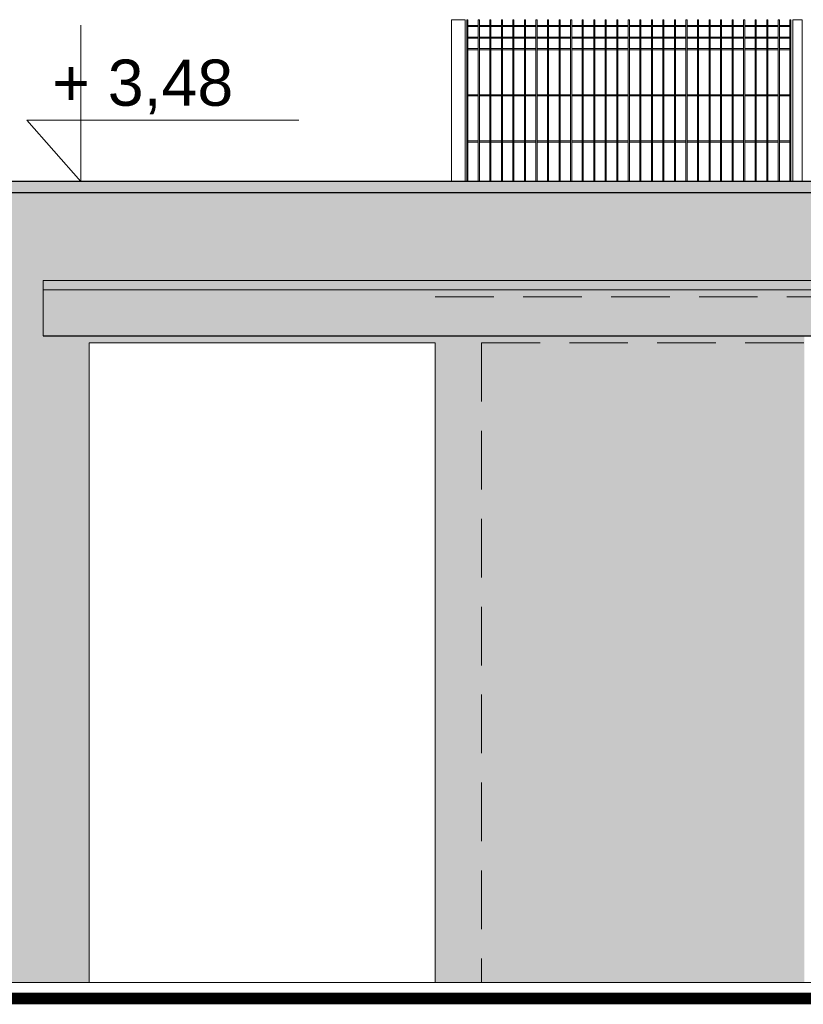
# Model space of a CAD drawing. Header units: millimetres. Extents: x 14041 to 23361, y -6349 to 12956.
# Tile 25 of 106: x 19648 to 19988, y 3650 to 4076. Entities that reach past the tile are written whole.
import ezdxf

# ---------------------------------------------------------------- set-up
doc = ezdxf.new("R2010")
doc.units = ezdxf.units.MM
doc.linetypes.add('KRESKOWA', pattern=[19.05, 12.7, -6.35])
for name, color, linetype, lineweight in [('A-odnośnik', 2, 'Continuous', 9), ('A-ogrodzenie', 6, 'Continuous', 9), ('A-rzędne projektowane', 7, 'Continuous', 20), ('A-wypełnienie', 252, 'Continuous', 9), ('E-obrys', 7, 'Continuous', 9)]:
    doc.layers.add(name, color=color, linetype=linetype, lineweight=lineweight)
doc.styles.add('OP.3', font='arial.ttf', dxfattribs={"height": 16})

msp = doc.modelspace()

# ---------------------------------------------------------------- hatches: boundary and pattern name
at = {"layer": 'A-wypełnienie', "lineweight": 15, "ltscale": 2, "transparency": 33554687}
h = msp.add_hatch(color=252, dxfattribs=at)
h.dxf.hatch_style = 1
h.paths.add_polyline_path([(19674.41, 4006.13), (19627.53, 4006.13), (19627.54, 4001.13), (19628.04, 4001.13), (22273.54, 4001.13), (22273.54, 4006.13), (19835.04, 4006.13), (19723.52, 4006.13)])
h = msp.add_hatch(color=253, dxfattribs=at)
h.dxf.hatch_style = 1
h.paths.add_polyline_path([(19988.04, 3659.13), (19988.04, 3939.18), (19658.04, 3939.18), (19658.04, 3959.18), (19658.04, 3963.18), (20903.04, 3963.18), (20903.04, 3939.18), (20588.04, 3936.18), (20588.04, 3659.13), (20943.62, 3659.13), (20943.62, 3871.13), (21183.62, 3871.13), (21183.62, 3659.13), (21338.04, 3659.13), (21338.04, 3936.18), (21033.04, 3939.18), (21033.04, 3963.18), (22243.04, 3963.18), (22243.04, 3939.18), (22223.04, 3936.18), (22223.04, 3659.13), (22273.04, 3659.13), (22273.04, 4001.13), (19628.04, 4001.13), (19628.04, 3659.13), (19678.04, 3659.13), (19678.04, 3936.18), (19828.04, 3936.18), (19828.04, 3659.13)])
h = msp.add_hatch(color=252, dxfattribs=at)
h.dxf.hatch_style = 1
h.paths.add_polyline_path([(19658.04, 3963.18), (20903.04, 3963.18), (20903.04, 3939.18), (19658.04, 3939.18)])

# ---------------------------------------------------------------- linework, layer by layer
at = {"layer": 'A-odnośnik', "color": 7, "ltscale": 2}
msp.add_line((19723.52, 4006.13), (19627.53, 4006.13), dxfattribs=at)
at = {"layer": 'A-ogrodzenie', "color": 96, "true_color": 0x036808}
for p, q in [((19835.04, 4076.18), (19835.04, 4006.13)), ((19835.04, 4076.18), (19841.04, 4076.18)), ((19836.04, 4076.18), (19836.5, 4076.18)), ((19836.46, 4076.18), (19836.96, 4076.18)), ((19841.04, 4076.18), (19841.04, 4006.13)), ((19841.68, 4006.13), (19841.68, 4076.18)), ((19841.68, 4076.18), (19842.15, 4076.18)), ((19842.15, 4006.13), (19842.15, 4076.18)), ((19842.15, 4073.65), (19846.68, 4073.65)), ((19846.68, 4006.13), (19846.68, 4076.18)), ((19846.68, 4076.18), (19847.15, 4076.18)), ((19847.15, 4006.13), (19847.15, 4076.18)), ((19847.15, 4073.65), (19851.68, 4073.65)), ((19851.68, 4006.13), (19851.68, 4076.18)), ((19851.68, 4076.18), (19852.15, 4076.18)), ((19852.15, 4006.13), (19852.15, 4076.18)), ((19852.15, 4073.65), (19856.68, 4073.65)), ((19856.68, 4006.13), (19856.68, 4076.18)), ((19856.68, 4076.18), (19857.15, 4076.18)), ((19857.15, 4006.13), (19857.15, 4076.18)), ((19857.15, 4073.65), (19861.68, 4073.65)), ((19861.68, 4006.13), (19861.68, 4076.18)), ((19861.68, 4076.18), (19862.15, 4076.18)), ((19862.15, 4006.13), (19862.15, 4076.18)), ((19862.15, 4073.65), (19866.68, 4073.65)), ((19866.68, 4006.13), (19866.68, 4076.18)), ((19866.68, 4076.18), (19867.15, 4076.18)), ((19867.15, 4006.13), (19867.15, 4076.18)), ((19867.15, 4073.65), (19871.68, 4073.65)), ((19871.68, 4006.13), (19871.68, 4076.18)), ((19871.68, 4076.18), (19872.15, 4076.18)), ((19872.15, 4006.13), (19872.15, 4076.18)), ((19872.15, 4073.65), (19876.68, 4073.65)), ((19876.68, 4006.13), (19876.68, 4076.18)), ((19876.68, 4076.18), (19877.15, 4076.18)), ((19877.15, 4006.13), (19877.15, 4076.18)), ((19877.15, 4073.65), (19881.68, 4073.65)), ((19881.68, 4006.13), (19881.68, 4076.18)), ((19881.68, 4076.18), (19882.15, 4076.18)), ((19882.15, 4006.13), (19882.15, 4076.18)), ((19882.15, 4073.65), (19886.68, 4073.65)), ((19886.68, 4006.13), (19886.68, 4076.18)), ((19886.68, 4076.18), (19887.15, 4076.18)), ((19886.68, 4076.18), (19887.15, 4076.18)), ((19887.15, 4006.13), (19887.15, 4076.18)), ((19887.15, 4073.65), (19891.68, 4073.65)), ((19891.68, 4006.13), (19891.68, 4076.18)), ((19892.15, 4076.18), (19891.68, 4076.18)), ((19892.15, 4006.13), (19892.15, 4076.18)), ((19892.15, 4073.65), (19896.68, 4073.65)), ((19896.68, 4006.13), (19896.68, 4076.18)), ((19896.68, 4076.18), (19897.15, 4076.18)), ((19897.15, 4006.13), (19897.15, 4076.18)), ((19897.15, 4073.65), (19901.68, 4073.65)), ((19901.68, 4006.13), (19901.68, 4076.18)), ((19901.68, 4076.18), (19902.15, 4076.18)), ((19902.15, 4006.13), (19902.15, 4076.18)), ((19902.15, 4073.65), (19906.68, 4073.65)), ((19906.68, 4006.13), (19906.68, 4076.18)), ((19906.68, 4076.18), (19907.15, 4076.18)), ((19907.15, 4006.13), (19907.15, 4076.18)), ((19907.15, 4073.65), (19911.68, 4073.65)), ((19911.68, 4006.13), (19911.68, 4076.18)), ((19911.68, 4076.18), (19912.15, 4076.18)), ((19912.15, 4006.13), (19912.15, 4076.18)), ((19912.15, 4073.65), (19916.68, 4073.65)), ((19916.68, 4006.13), (19916.68, 4076.18)), ((19916.68, 4076.18), (19917.15, 4076.18)), ((19917.15, 4006.13), (19917.15, 4076.18)), ((19917.15, 4073.65), (19921.68, 4073.65)), ((19921.68, 4006.13), (19921.68, 4076.18)), ((19921.68, 4076.18), (19922.15, 4076.18)), ((19922.15, 4006.13), (19922.15, 4076.18)), ((19922.15, 4073.65), (19926.68, 4073.65)), ((19926.68, 4006.13), (19926.68, 4076.18)), ((19926.68, 4076.18), (19927.15, 4076.18)), ((19927.15, 4006.13), (19927.15, 4076.18)), ((19927.15, 4073.65), (19931.68, 4073.65)), ((19931.68, 4006.13), (19931.68, 4076.18)), ((19931.68, 4076.18), (19932.15, 4076.18)), ((19932.15, 4006.13), (19932.15, 4076.18)), ((19932.15, 4073.65), (19936.68, 4073.65)), ((19936.68, 4006.13), (19936.68, 4076.18)), ((19936.68, 4076.18), (19937.15, 4076.18)), ((19937.15, 4006.13), (19937.15, 4076.18)), ((19937.15, 4073.65), (19941.68, 4073.65)), ((19941.68, 4006.13), (19941.68, 4076.18)), ((19941.68, 4076.18), (19942.15, 4076.18)), ((19942.15, 4006.13), (19942.15, 4076.18)), ((19942.15, 4073.65), (19946.68, 4073.65)), ((19946.68, 4006.13), (19946.68, 4076.18)), ((19946.68, 4076.18), (19947.15, 4076.18)), ((19947.15, 4006.13), (19947.15, 4076.18)), ((19947.15, 4073.65), (19951.68, 4073.65)), ((19951.68, 4006.13), (19951.68, 4076.18)), ((19951.68, 4076.18), (19952.15, 4076.18)), ((19952.15, 4006.13), (19952.15, 4076.18)), ((19952.15, 4073.65), (19956.68, 4073.65)), ((19956.68, 4006.13), (19956.68, 4076.18)), ((19956.68, 4076.18), (19957.15, 4076.18)), ((19957.15, 4006.13), (19957.15, 4076.18)), ((19957.15, 4073.65), (19961.68, 4073.65)), ((19961.68, 4006.13), (19961.68, 4076.18)), ((19961.68, 4076.18), (19962.15, 4076.18)), ((19962.15, 4006.13), (19962.15, 4076.18)), ((19962.15, 4073.65), (19966.68, 4073.65)), ((19966.68, 4006.13), (19966.68, 4076.18)), ((19966.68, 4076.18), (19967.15, 4076.18)), ((19967.15, 4006.13), (19967.15, 4076.18)), ((19967.15, 4073.65), (19971.68, 4073.65)), ((19971.68, 4006.13), (19971.68, 4076.18)), ((19971.68, 4076.18), (19972.15, 4076.18)), ((19972.15, 4006.13), (19972.15, 4076.18)), ((19972.15, 4073.65), (19976.68, 4073.65)), ((19976.68, 4006.13), (19976.68, 4076.18)), ((19976.68, 4076.18), (19977.15, 4076.18)), ((19977.15, 4006.13), (19977.15, 4076.18)), ((19977.15, 4073.65), (19981.68, 4073.65)), ((19981.68, 4006.13), (19981.68, 4076.18)), ((19981.68, 4076.18), (19982.15, 4076.18)), ((19982.15, 4006.13), (19982.15, 4076.18)), ((19983.04, 4076.18), (19987.04, 4076.18)), ((19983.04, 4076.18), (19983.04, 4006.13)), ((19987.04, 4076.18), (19987.04, 4006.13)), ((19842.15, 4073.18), (19846.68, 4073.18)), ((19847.15, 4073.18), (19851.68, 4073.18)), ((19852.15, 4073.18), (19856.68, 4073.18)), ((19857.15, 4073.18), (19861.68, 4073.18)), ((19862.15, 4073.18), (19866.68, 4073.18)), ((19867.15, 4073.18), (19871.68, 4073.18)), ((19872.15, 4073.18), (19876.68, 4073.18)), ((19877.15, 4073.18), (19881.68, 4073.18)), ((19882.15, 4073.18), (19886.68, 4073.18)), ((19887.15, 4073.18), (19891.68, 4073.18)), ((19892.15, 4073.18), (19896.68, 4073.18)), ((19897.15, 4073.18), (19901.68, 4073.18)), ((19902.15, 4073.18), (19906.68, 4073.18)), ((19907.15, 4073.18), (19911.68, 4073.18)), ((19912.15, 4073.18), (19916.68, 4073.18)), ((19917.15, 4073.18), (19921.68, 4073.18)), ((19922.15, 4073.18), (19926.68, 4073.18)), ((19927.15, 4073.18), (19931.68, 4073.18)), ((19932.15, 4073.18), (19936.68, 4073.18)), ((19937.15, 4073.18), (19941.68, 4073.18)), ((19942.15, 4073.18), (19946.68, 4073.18)), ((19947.15, 4073.18), (19951.68, 4073.18)), ((19952.15, 4073.18), (19956.68, 4073.18)), ((19957.15, 4073.18), (19961.68, 4073.18)), ((19962.15, 4073.18), (19966.68, 4073.18)), ((19967.15, 4073.18), (19971.68, 4073.18)), ((19972.15, 4073.18), (19976.68, 4073.18)), ((19977.15, 4073.18), (19981.68, 4073.18)), ((19842.15, 4068.65), (19846.68, 4068.65)), ((19842.15, 4068.18), (19846.68, 4068.18)), ((19847.15, 4068.65), (19851.68, 4068.65)), ((19847.15, 4068.18), (19851.68, 4068.18)), ((19852.15, 4068.65), (19856.68, 4068.65)), ((19852.15, 4068.18), (19856.68, 4068.18)), ((19857.15, 4068.65), (19861.68, 4068.65)), ((19857.15, 4068.18), (19861.68, 4068.18)), ((19862.15, 4068.65), (19866.68, 4068.65)), ((19862.15, 4068.18), (19866.68, 4068.18)), ((19867.15, 4068.65), (19871.68, 4068.65)), ((19867.15, 4068.18), (19871.68, 4068.18)), ((19872.15, 4068.65), (19876.68, 4068.65)), ((19872.15, 4068.18), (19876.68, 4068.18)), ((19877.15, 4068.65), (19881.68, 4068.65)), ((19877.15, 4068.18), (19881.68, 4068.18)), ((19882.15, 4068.65), (19886.68, 4068.65)), ((19882.15, 4068.18), (19886.68, 4068.18)), ((19887.15, 4068.65), (19891.68, 4068.65)), ((19887.15, 4068.18), (19891.68, 4068.18)), ((19892.15, 4068.65), (19896.68, 4068.65)), ((19892.15, 4068.18), (19896.68, 4068.18)), ((19897.15, 4068.65), (19901.68, 4068.65)), ((19897.15, 4068.18), (19901.68, 4068.18)), ((19902.15, 4068.65), (19906.68, 4068.65)), ((19902.15, 4068.18), (19906.68, 4068.18)), ((19907.15, 4068.65), (19911.68, 4068.65)), ((19907.15, 4068.18), (19911.68, 4068.18)), ((19912.15, 4068.65), (19916.68, 4068.65)), ((19912.15, 4068.18), (19916.68, 4068.18)), ((19917.15, 4068.65), (19921.68, 4068.65)), ((19917.15, 4068.18), (19921.68, 4068.18)), ((19922.15, 4068.65), (19926.68, 4068.65)), ((19922.15, 4068.18), (19926.68, 4068.18)), ((19927.15, 4068.65), (19931.68, 4068.65)), ((19927.15, 4068.18), (19931.68, 4068.18)), ((19932.15, 4068.65), (19936.68, 4068.65)), ((19932.15, 4068.18), (19936.68, 4068.18)), ((19937.15, 4068.65), (19941.68, 4068.65)), ((19937.15, 4068.18), (19941.68, 4068.18)), ((19942.15, 4068.65), (19946.68, 4068.65)), ((19942.15, 4068.18), (19946.68, 4068.18)), ((19947.15, 4068.65), (19951.68, 4068.65)), ((19947.15, 4068.18), (19951.68, 4068.18)), ((19952.15, 4068.65), (19956.68, 4068.65)), ((19952.15, 4068.18), (19956.68, 4068.18)), ((19957.15, 4068.65), (19961.68, 4068.65)), ((19957.15, 4068.18), (19961.68, 4068.18)), ((19962.15, 4068.65), (19966.68, 4068.65)), ((19962.15, 4068.18), (19966.68, 4068.18)), ((19967.15, 4068.65), (19971.68, 4068.65)), ((19967.15, 4068.18), (19971.68, 4068.18)), ((19972.15, 4068.65), (19976.68, 4068.65)), ((19972.15, 4068.18), (19976.68, 4068.18)), ((19977.15, 4068.65), (19981.68, 4068.65)), ((19977.15, 4068.18), (19981.68, 4068.18)), ((19842.15, 4063.65), (19846.68, 4063.65)), ((19842.15, 4063.18), (19846.68, 4063.18)), ((19847.15, 4063.65), (19851.68, 4063.65)), ((19847.15, 4063.18), (19851.68, 4063.18)), ((19852.15, 4063.65), (19856.68, 4063.65)), ((19852.15, 4063.18), (19856.68, 4063.18)), ((19857.15, 4063.65), (19861.68, 4063.65)), ((19857.15, 4063.18), (19861.68, 4063.18)), ((19862.15, 4063.65), (19866.68, 4063.65)), ((19862.15, 4063.18), (19866.68, 4063.18)), ((19867.15, 4063.65), (19871.68, 4063.65)), ((19867.15, 4063.18), (19871.68, 4063.18)), ((19872.15, 4063.65), (19876.68, 4063.65)), ((19872.15, 4063.18), (19876.68, 4063.18)), ((19877.15, 4063.65), (19881.68, 4063.65)), ((19877.15, 4063.18), (19881.68, 4063.18)), ((19882.15, 4063.65), (19886.68, 4063.65)), ((19882.15, 4063.18), (19886.68, 4063.18)), ((19887.15, 4063.65), (19891.68, 4063.65)), ((19887.15, 4063.18), (19891.68, 4063.18)), ((19892.15, 4063.65), (19896.68, 4063.65)), ((19892.15, 4063.18), (19896.68, 4063.18)), ((19897.15, 4063.65), (19901.68, 4063.65)), ((19897.15, 4063.18), (19901.68, 4063.18)), ((19902.15, 4063.65), (19906.68, 4063.65)), ((19902.15, 4063.18), (19906.68, 4063.18)), ((19907.15, 4063.65), (19911.68, 4063.65)), ((19907.15, 4063.18), (19911.68, 4063.18)), ((19912.15, 4063.65), (19916.68, 4063.65)), ((19912.15, 4063.18), (19916.68, 4063.18)), ((19917.15, 4063.65), (19921.68, 4063.65)), ((19917.15, 4063.18), (19921.68, 4063.18)), ((19922.15, 4063.65), (19926.68, 4063.65)), ((19922.15, 4063.18), (19926.68, 4063.18)), ((19927.15, 4063.65), (19931.68, 4063.65)), ((19927.15, 4063.18), (19931.68, 4063.18)), ((19932.15, 4063.65), (19936.68, 4063.65)), ((19932.15, 4063.18), (19936.68, 4063.18)), ((19937.15, 4063.65), (19941.68, 4063.65)), ((19937.15, 4063.18), (19941.68, 4063.18)), ((19942.15, 4063.65), (19946.68, 4063.65)), ((19942.15, 4063.18), (19946.68, 4063.18)), ((19947.15, 4063.65), (19951.68, 4063.65)), ((19947.15, 4063.18), (19951.68, 4063.18)), ((19952.15, 4063.65), (19956.68, 4063.65)), ((19952.15, 4063.18), (19956.68, 4063.18)), ((19957.15, 4063.65), (19961.68, 4063.65)), ((19957.15, 4063.18), (19961.68, 4063.18)), ((19962.15, 4063.65), (19966.68, 4063.65)), ((19962.15, 4063.18), (19966.68, 4063.18)), ((19967.15, 4063.65), (19971.68, 4063.65)), ((19967.15, 4063.18), (19971.68, 4063.18)), ((19972.15, 4063.65), (19976.68, 4063.65)), ((19972.15, 4063.18), (19976.68, 4063.18)), ((19977.15, 4063.65), (19981.68, 4063.65)), ((19977.15, 4063.18), (19981.68, 4063.18)), ((19842.15, 4043.65), (19846.68, 4043.65)), ((19842.15, 4043.18), (19846.68, 4043.18)), ((19847.15, 4043.65), (19851.68, 4043.65)), ((19847.15, 4043.18), (19851.68, 4043.18)), ((19852.15, 4043.65), (19856.68, 4043.65)), ((19852.15, 4043.18), (19856.68, 4043.18)), ((19857.15, 4043.65), (19861.68, 4043.65)), ((19857.15, 4043.18), (19861.68, 4043.18)), ((19862.15, 4043.65), (19866.68, 4043.65)), ((19862.15, 4043.18), (19866.68, 4043.18)), ((19867.15, 4043.65), (19871.68, 4043.65)), ((19867.15, 4043.18), (19871.68, 4043.18)), ((19872.15, 4043.65), (19876.68, 4043.65)), ((19872.15, 4043.18), (19876.68, 4043.18)), ((19877.15, 4043.65), (19881.68, 4043.65)), ((19877.15, 4043.18), (19881.68, 4043.18)), ((19882.15, 4043.65), (19886.68, 4043.65)), ((19882.15, 4043.18), (19886.68, 4043.18)), ((19887.15, 4043.65), (19891.68, 4043.65)), ((19887.15, 4043.18), (19891.68, 4043.18)), ((19892.15, 4043.65), (19896.68, 4043.65)), ((19892.15, 4043.18), (19896.68, 4043.18)), ((19897.15, 4043.65), (19901.68, 4043.65)), ((19897.15, 4043.18), (19901.68, 4043.18)), ((19902.15, 4043.65), (19906.68, 4043.65)), ((19902.15, 4043.18), (19906.68, 4043.18)), ((19907.15, 4043.65), (19911.68, 4043.65)), ((19907.15, 4043.18), (19911.68, 4043.18)), ((19912.15, 4043.65), (19916.68, 4043.65)), ((19912.15, 4043.18), (19916.68, 4043.18)), ((19917.15, 4043.65), (19921.68, 4043.65)), ((19917.15, 4043.18), (19921.68, 4043.18)), ((19922.15, 4043.65), (19926.68, 4043.65)), ((19922.15, 4043.18), (19926.68, 4043.18)), ((19927.15, 4043.65), (19931.68, 4043.65)), ((19927.15, 4043.18), (19931.68, 4043.18)), ((19932.15, 4043.65), (19936.68, 4043.65)), ((19932.15, 4043.18), (19936.68, 4043.18)), ((19937.15, 4043.65), (19941.68, 4043.65)), ((19937.15, 4043.18), (19941.68, 4043.18)), ((19942.15, 4043.65), (19946.68, 4043.65)), ((19942.15, 4043.18), (19946.68, 4043.18)), ((19947.15, 4043.65), (19951.68, 4043.65)), ((19947.15, 4043.18), (19951.68, 4043.18)), ((19952.15, 4043.65), (19956.68, 4043.65)), ((19952.15, 4043.18), (19956.68, 4043.18)), ((19957.15, 4043.65), (19961.68, 4043.65)), ((19957.15, 4043.18), (19961.68, 4043.18)), ((19962.15, 4043.65), (19966.68, 4043.65)), ((19962.15, 4043.18), (19966.68, 4043.18)), ((19967.15, 4043.65), (19971.68, 4043.65)), ((19967.15, 4043.18), (19971.68, 4043.18)), ((19972.15, 4043.65), (19976.68, 4043.65)), ((19972.15, 4043.18), (19976.68, 4043.18)), ((19977.15, 4043.65), (19981.68, 4043.65)), ((19977.15, 4043.18), (19981.68, 4043.18)), ((19842.15, 4023.65), (19846.68, 4023.65)), ((19842.15, 4023.18), (19846.68, 4023.18)), ((19847.15, 4023.65), (19851.68, 4023.65)), ((19847.15, 4023.18), (19851.68, 4023.18)), ((19852.15, 4023.65), (19856.68, 4023.65)), ((19852.15, 4023.18), (19856.68, 4023.18)), ((19857.15, 4023.65), (19861.68, 4023.65)), ((19857.15, 4023.18), (19861.68, 4023.18)), ((19862.15, 4023.65), (19866.68, 4023.65)), ((19862.15, 4023.18), (19866.68, 4023.18)), ((19867.15, 4023.65), (19871.68, 4023.65)), ((19867.15, 4023.18), (19871.68, 4023.18)), ((19872.15, 4023.65), (19876.68, 4023.65)), ((19872.15, 4023.18), (19876.68, 4023.18)), ((19877.15, 4023.65), (19881.68, 4023.65)), ((19877.15, 4023.18), (19881.68, 4023.18)), ((19882.15, 4023.65), (19886.68, 4023.65)), ((19882.15, 4023.18), (19886.68, 4023.18)), ((19887.15, 4023.65), (19891.68, 4023.65)), ((19887.15, 4023.18), (19891.68, 4023.18)), ((19892.15, 4023.65), (19896.68, 4023.65)), ((19892.15, 4023.18), (19896.68, 4023.18)), ((19897.15, 4023.65), (19901.68, 4023.65)), ((19897.15, 4023.18), (19901.68, 4023.18)), ((19902.15, 4023.65), (19906.68, 4023.65)), ((19902.15, 4023.18), (19906.68, 4023.18)), ((19907.15, 4023.65), (19911.68, 4023.65)), ((19907.15, 4023.18), (19911.68, 4023.18)), ((19912.15, 4023.65), (19916.68, 4023.65)), ((19912.15, 4023.18), (19916.68, 4023.18)), ((19917.15, 4023.65), (19921.68, 4023.65)), ((19917.15, 4023.18), (19921.68, 4023.18)), ((19922.15, 4023.65), (19926.68, 4023.65)), ((19922.15, 4023.18), (19926.68, 4023.18)), ((19927.15, 4023.65), (19931.68, 4023.65)), ((19927.15, 4023.18), (19931.68, 4023.18)), ((19932.15, 4023.65), (19936.68, 4023.65)), ((19932.15, 4023.18), (19936.68, 4023.18)), ((19937.15, 4023.65), (19941.68, 4023.65)), ((19937.15, 4023.18), (19941.68, 4023.18)), ((19942.15, 4023.65), (19946.68, 4023.65)), ((19942.15, 4023.18), (19946.68, 4023.18)), ((19947.15, 4023.65), (19951.68, 4023.65)), ((19947.15, 4023.18), (19951.68, 4023.18)), ((19952.15, 4023.65), (19956.68, 4023.65)), ((19952.15, 4023.18), (19956.68, 4023.18)), ((19957.15, 4023.65), (19961.68, 4023.65)), ((19957.15, 4023.18), (19961.68, 4023.18)), ((19962.15, 4023.65), (19966.68, 4023.65)), ((19962.15, 4023.18), (19966.68, 4023.18)), ((19967.15, 4023.65), (19971.68, 4023.65)), ((19967.15, 4023.18), (19971.68, 4023.18)), ((19972.15, 4023.65), (19976.68, 4023.65)), ((19972.15, 4023.18), (19976.68, 4023.18)), ((19977.15, 4023.65), (19981.68, 4023.65)), ((19977.15, 4023.18), (19981.68, 4023.18))]:
    msp.add_line(p, q, dxfattribs=at)
at = {"layer": 'A-rzędne projektowane'}
msp.add_lwpolyline([(19674.41, 4073.75), (19674.41, 4006.13), (19651.09, 4032.68), (19768.91, 4032.68)], dxfattribs=at)
at = {"layer": 'A-wypełnienie', "lineweight": 15, "ltscale": 2}
msp.add_lwpolyline([(19658.04, 3963.18), (20903.04, 3963.18), (20903.04, 3939.18), (19658.04, 3939.18)], close=True, dxfattribs=at)
at = {"layer": 'E-obrys', "lineweight": 30}
for p, q in [((22273.54, 4006.13), (19627.53, 4006.13)), ((22273.54, 4001.13), (19627.54, 4001.13)), ((19658.04, 3939.18), (20903.04, 3939.18))]:
    msp.add_line(p, q, dxfattribs=at)
at = {"layer": 'E-obrys', "ltscale": 2}
for p, q in [((19658.04, 3963.18), (20903.04, 3963.18)), ((19658.04, 3939.18), (19658.04, 3963.18)), ((19658.04, 3959.18), (20903.04, 3959.18)), ((19678.04, 3936.18), (19678.04, 3659.13)), ((19828.04, 3936.18), (19678.04, 3936.18)), ((19828.04, 3936.18), (19828.04, 3659.13))]:
    msp.add_line(p, q, dxfattribs=at)
at = {"layer": 'E-obrys', "linetype": 'KRESKOWA', "ltscale": 2}
for p, q in [((19828.04, 3956.18), (21948.04, 3956.18)), ((19848.04, 3936.18), (19848.04, 3659.13)), ((19848.04, 3936.18), (21928.04, 3936.18))]:
    msp.add_line(p, q, dxfattribs=at)
at = {"layer": 'E-obrys'}
msp.add_line((22373.77, 3659.13), (19517.29, 3659.13), dxfattribs=at)
at = {"layer": 'E-obrys', "const_width": 5}
msp.add_lwpolyline([(22400.24, 3652.13), (19512.4, 3652.13)], dxfattribs=at)

# ---------------------------------------------------------------- texts
at = {"layer": 'A-rzędne projektowane', "insert": (19662.02, 4058.9), "char_height": 20, "attachment_point": 1, "style": 'OP.3'}
msp.add_mtext_dynamic_manual_height_columns('+ 3,48', width=278.6824, gutter_width=12.5, heights=[0], dxfattribs=at)

doc.saveas('drawing.dxf')
